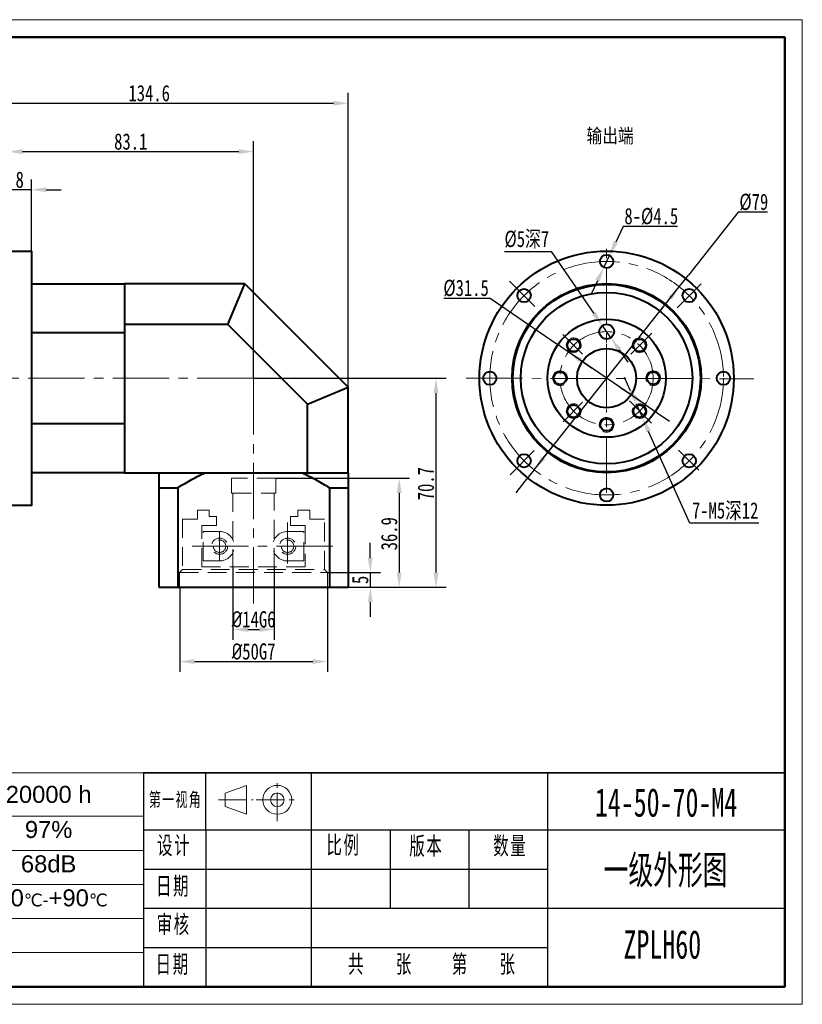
# Model space of a CAD drawing. Header units: millimetres. Extents: x -262 to 235, y -180 to 153.
# Tile 2 of 2: x -29 to 235, y -180 to 153. Entities that reach past the tile are written whole.
import ezdxf
from ezdxf.enums import TextEntityAlignment as Align

# ---------------------------------------------------------------- set-up
doc = ezdxf.new("R2010")
doc.units = ezdxf.units.MM
doc.header["$PDSIZE"] = -5
for name, pattern in [('CENTER2', [28.574999, 19.049999, -3.175, 3.175, -3.175]), ('DASHED2', [9.525, 6.35, -3.175]), ('点画线', [18, 12, -2, 2, -2])]:
    doc.linetypes.add(name, pattern=pattern)
doc.layers.get('0').update_dxf_attribs({"lineweight": 18})
for name, color, linetype, lineweight in [('中心线', 230, 'CENTER2', 18), ('中心线层', 1, '点画线', 18), ('图框', 7, 'Continuous', 25), ('图框_内框线', 5, 'Continuous', 50), ('图框_外框线', 7, 'Continuous', 18), ('尺寸线层', 3, 'Continuous', 18), ('粗实线', 7, 'Continuous', 40), ('粗实线层', 7, 'Continuous', 35), ('细实线', 211, 'Continuous', 18), ('虚线', 61, 'DASHED2', 18)]:
    doc.layers.add(name, color=color, linetype=linetype, lineweight=lineweight)
doc.styles.get("Standard").update_dxf_attribs({"font": 'arial.ttf'})
doc.styles.add('宋体', font='txt', dxfattribs={"width": 0.8})
doc.styles.add('工程字', font='txt', dxfattribs={"width": 0.75})
doc.styles.add('标准', font='txt', dxfattribs={"width": 0.667})
doc.dimstyles.new('ISO-25', dxfattribs={"dimtxt": 5.5, "dimasz": 5, "dimexe": 3.5, "dimexo": 0.2, "dimtad": 1, "dimdsep": 46, "dimtxsty": '工程字', "dimcen": 2.5, "dimdle": 10, "dimclrt": 256, "dimadec": 0, "dimazin": 0, "dimtfac": 1, "dimtmove": 0, "dimatfit": 3, "dimfxl": 0, "dimarcsym": 0})
doc.dimstyles.new('ISO-25$3', dxfattribs={"dimtxt": 5.5, "dimasz": 5, "dimexe": 3.5, "dimexo": 0.2, "dimtad": 1, "dimtoh": 1, "dimdsep": 46, "dimtxsty": '工程字', "dimcen": 2.5, "dimdle": 10, "dimclrt": 256, "dimadec": 0, "dimazin": 0, "dimtfac": 1, "dimtmove": 0, "dimatfit": 3, "dimfxl": 0, "dimtolj": 1, "dimarcsym": 0})

# ---------------------------------------------------------------- blocks, each defined once
blk = doc.blocks.new('*D6')
at = {"layer": 'Defpoints', "color": 0}
for p in [(49.81, 31.64), (49.81, -39.06), (111.49, -39.06)]:
    blk.add_point(p, dxfattribs=at)
at = {"layer": '尺寸线层', "color": 0, "linetype": 'Continuous', "lineweight": -2}
for p, q in [((50.01, 31.64), (114.99, 31.64)), ((111.49, 26.64), (111.49, -34.06)), ((50.01, -39.06), (114.99, -39.06))]:
    blk.add_line(p, q, dxfattribs=at)
at = {"layer": '尺寸线层', "color": 0}
for points in [[(110.66, 26.64), (112.32, 26.64), (111.49, 31.64)], [(110.66, -34.06), (112.32, -34.06), (111.49, -39.06)]]:
    blk.add_solid(points, dxfattribs=at)
at = {"layer": '尺寸线层', "insert": (108.11, -4), "char_height": 5.5, "attachment_point": 5, "rotation": 90, "style": '工程字'}
blk.add_mtext('\\A1;70.7', dxfattribs=at)
blk = doc.blocks.new('*D7')
at = {"layer": 'Defpoints', "color": 0}
for p in [(42.81, -32.16), (56.81, -32.16), (56.81, -53.31)]:
    blk.add_point(p, dxfattribs=at)
at = {"layer": '尺寸线层', "color": 0, "linetype": 'Continuous', "lineweight": -2}
for p, q in [((42.81, -32.36), (42.81, -56.81)), ((56.81, -32.36), (56.81, -56.81)), ((47.81, -53.31), (51.81, -53.31))]:
    blk.add_line(p, q, dxfattribs=at)
at = {"layer": '尺寸线层', "color": 0}
for points in [[(47.81, -52.47), (47.81, -54.14), (42.81, -53.31)], [(51.81, -52.47), (51.81, -54.14), (56.81, -53.31)]]:
    blk.add_solid(points, dxfattribs=at)
at = {"layer": '尺寸线层', "insert": (49.81, -49.93), "char_height": 5.5, "attachment_point": 5, "style": '工程字'}
blk.add_mtext('\\A1;{\\fisocpeur|b0|i0|c0|p2;%%C}14G6', dxfattribs=at)
blk = doc.blocks.new('*D8')
at = {"layer": 'Defpoints', "color": 0}
for p in [(24.81, -39.06), (74.81, -39.06), (74.81, -64.18)]:
    blk.add_point(p, dxfattribs=at)
at = {"layer": '尺寸线层', "color": 0, "linetype": 'Continuous', "lineweight": -2}
for p, q in [((24.81, -39.26), (24.81, -67.68)), ((74.81, -39.26), (74.81, -67.68)), ((29.81, -64.18), (69.81, -64.18))]:
    blk.add_line(p, q, dxfattribs=at)
at = {"layer": '尺寸线层', "color": 0}
for points in [[(29.81, -63.35), (29.81, -65.02), (24.81, -64.18)], [(69.81, -63.35), (69.81, -65.02), (74.81, -64.18)]]:
    blk.add_solid(points, dxfattribs=at)
at = {"layer": '尺寸线层', "insert": (49.81, -60.81), "char_height": 5.5, "attachment_point": 5, "style": '工程字'}
blk.add_mtext('\\A1;{\\fisocpeur|b0|i0|c134|p2;%%C}50G7', dxfattribs=at)
blk = doc.blocks.new('*D9')
at = {"layer": 'Defpoints', "color": 0}
for p in [(57.31, -2.16), (81.81, -39.06), (99.05, -39.06)]:
    blk.add_point(p, dxfattribs=at)
at = {"layer": '尺寸线层', "color": 0, "linetype": 'Continuous', "lineweight": -2}
for p, q in [((57.51, -2.16), (102.55, -2.16)), ((99.05, -7.16), (99.05, -34.06)), ((82.01, -39.06), (102.55, -39.06))]:
    blk.add_line(p, q, dxfattribs=at)
at = {"layer": '尺寸线层', "color": 0}
for points in [[(98.22, -7.16), (99.89, -7.16), (99.05, -2.16)], [(98.22, -34.06), (99.89, -34.06), (99.05, -39.06)]]:
    blk.add_solid(points, dxfattribs=at)
at = {"layer": '尺寸线层', "insert": (95.68, -20.95), "char_height": 5.5, "attachment_point": 5, "rotation": 90, "style": '工程字'}
blk.add_mtext('\\A1;36.9', dxfattribs=at)
blk = doc.blocks.new('*D16')
at = {"layer": 'Defpoints', "color": 0}
for p in [(-33.29, 95.42), (-33.29, 74.64), (-25.29, 74.64)]:
    blk.add_point(p, dxfattribs=at)
at = {"layer": '尺寸线层', "color": 0, "linetype": 'Continuous', "lineweight": -2}
for p, q in [((-33.29, 74.84), (-33.29, 98.92)), ((-25.29, 74.84), (-25.29, 98.92)), ((-38.29, 95.42), (-43.29, 95.42)), ((-25.29, 95.42), (-33.29, 95.42)), ((-20.29, 95.42), (-15.29, 95.42))]:
    blk.add_line(p, q, dxfattribs=at)
at = {"layer": '尺寸线层', "color": 0}
for points in [[(-38.29, 96.25), (-38.29, 94.59), (-33.29, 95.42)], [(-20.29, 96.25), (-20.29, 94.59), (-25.29, 95.42)]]:
    blk.add_solid(points, dxfattribs=at)
at = {"layer": '尺寸线层', "insert": (-29.29, 98.79), "char_height": 5.5, "attachment_point": 5, "style": '工程字'}
blk.add_mtext('\\A1;8', dxfattribs=at)
blk = doc.blocks.new('*D23')
at = {"layer": 'Defpoints', "color": 0}
for p in [(49.81, 108.33), (-33.29, 74.64), (49.81, 31.64)]:
    blk.add_point(p, dxfattribs=at)
at = {"layer": '尺寸线层', "color": 0, "linetype": 'Continuous', "lineweight": -2}
for p, q in [((-33.29, 74.84), (-33.29, 111.83)), ((49.81, 31.84), (49.81, 111.83)), ((-28.29, 108.33), (44.81, 108.33))]:
    blk.add_line(p, q, dxfattribs=at)
at = {"layer": '尺寸线层', "color": 0}
for points in [[(-28.29, 109.16), (-28.29, 107.5), (-33.29, 108.33)], [(44.81, 109.16), (44.81, 107.5), (49.81, 108.33)]]:
    blk.add_solid(points, dxfattribs=at)
at = {"layer": '尺寸线层', "insert": (8.26, 111.7), "char_height": 5.5, "attachment_point": 5, "style": '工程字'}
blk.add_mtext('\\A1;83.1', dxfattribs=at)
blk = doc.blocks.new('*X5')
at = {"layer": '粗实线'}
blk.add_circle((0, 0), 2.25, dxfattribs=at)
blk = doc.blocks.new('*X4')
at = {"layer": '粗实线', "color": 0, "linetype": 'ByBlock', "lineweight": -2}
for p, rotation in [((7302.16, 4227.8), 90.00000000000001), ((7274.22, 4216.24), 135.0000000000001), ((7330.09, 4216.24), 45.00000000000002), ((7262.66, 4188.3), 180), ((7274.22, 4160.37), 225), ((7330.09, 4160.37), 315), ((7302.16, 4148.8), 270.0000000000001)]:
    blk.add_blockref('*X5', p, dxfattribs=dict(at, rotation=rotation))
blk.add_blockref('*X5', (7341.66, 4188.3), dxfattribs=at)
blk = doc.blocks.new('*D24')
at = {"layer": 'Defpoints', "color": 0}
for p in [(193.75, 62.62), (144.67, 0.72)]:
    blk.add_point(p, dxfattribs=at)
at = {"layer": '尺寸线层', "color": 0, "linetype": 'Continuous', "lineweight": -2}
for p, q in [((213.74, 87.84), (196.85, 66.54)), ((223.62, 87.84), (213.74, 87.84)), ((193.75, 62.62), (196.85, 66.54)), ((144.67, 0.72), (193.75, 62.62)), ((144.67, 0.72), (141.56, -3.2)), ((141.56, -3.2), (138.46, -7.12))]:
    blk.add_line(p, q, dxfattribs=at)
at = {"layer": '尺寸线层', "color": 0, "lineweight": -2}
for p, q in [((190.64, 58.7), (187.53, 54.79)), ((147.77, 4.64), (150.88, 8.55))]:
    blk.add_line(p, q, dxfattribs=at)
at = {"layer": '尺寸线层', "color": 0}
for points in [[(189.99, 59.22), (191.29, 58.19), (193.75, 62.62)], [(147.12, 5.15), (148.43, 4.12), (144.67, 0.72)]]:
    blk.add_solid(points, dxfattribs=at)
at = {"layer": '尺寸线层', "insert": (218.99, 91.21), "char_height": 5.5, "attachment_point": 5, "style": '工程字'}
blk.add_mtext('\\A1;%%C79', dxfattribs=at)
blk = doc.blocks.new('*D25')
at = {"layer": 'Defpoints', "color": 0}
for p in [(179.32, 22.81), (181.37, 18.25)]:
    blk.add_point(p, dxfattribs=at)
at = {"layer": '尺寸线层', "color": 0, "linetype": 'Continuous', "lineweight": -2}
for p, q in [((177.28, 27.38), (175.23, 31.94)), ((179.32, 22.81), (181.37, 18.25)), ((197.32, -17.34), (183.41, 13.69)), ((220.68, -17.34), (197.32, -17.34))]:
    blk.add_line(p, q, dxfattribs=at)
at = {"layer": '尺寸线层', "color": 0}
for points in [[(178.04, 27.72), (176.52, 27.04), (179.32, 22.81)], [(184.17, 14.03), (182.65, 13.35), (181.37, 18.25)]]:
    blk.add_solid(points, dxfattribs=at)
at = {"layer": '尺寸线层', "insert": (209.31, -13.34), "char_height": 5.5, "attachment_point": 5, "style": '工程字'}
blk.add_mtext('\\A1;{\\fNSimSun|b0|i0|c134|p49;7-M5深12}', dxfattribs=at)
blk = doc.blocks.new('*D26')
at = {"layer": 'Defpoints', "color": 0}
for p in [(167.78, 49.47), (170.63, 45.37)]:
    blk.add_point(p, dxfattribs=at)
at = {"layer": '尺寸线层', "color": 0, "linetype": 'Continuous', "lineweight": -2}
for p, q in [((134.67, 74.53), (150.4, 74.53)), ((150.4, 74.53), (164.93, 53.58)), ((170.63, 45.37), (167.78, 49.47)), ((173.48, 41.26), (176.33, 37.15))]:
    blk.add_line(p, q, dxfattribs=at)
at = {"layer": '尺寸线层', "color": 0}
for points in [[(165.62, 54.06), (164.25, 53.11), (167.78, 49.47)], [(174.17, 41.73), (172.8, 40.78), (170.63, 45.37)]]:
    blk.add_solid(points, dxfattribs=at)
at = {"layer": '尺寸线层', "insert": (142.22, 78.53), "char_height": 5.5, "attachment_point": 5, "style": '工程字'}
blk.add_mtext('\\A1;%%C5深7', dxfattribs=at)
blk = doc.blocks.new('*D27')
at = {"layer": 'Defpoints', "color": 0}
for p in [(170.17, 73.2), (168.24, 69.14)]:
    blk.add_point(p, dxfattribs=at)
at = {"layer": '尺寸线层', "color": 0, "linetype": 'Continuous', "lineweight": -2}
for p, q in [((174.82, 83.01), (172.31, 77.72)), ((193.2, 83.01), (174.82, 83.01)), ((168.24, 69.14), (170.17, 73.2)), ((166.1, 64.62), (163.96, 60.1))]:
    blk.add_line(p, q, dxfattribs=at)
at = {"layer": '尺寸线层', "color": 0}
for points in [[(171.56, 78.08), (173.06, 77.36), (170.17, 73.2)], [(165.35, 64.97), (166.86, 64.26), (168.24, 69.14)]]:
    blk.add_solid(points, dxfattribs=at)
at = {"layer": '尺寸线层', "insert": (184.32, 86.39), "char_height": 5.5, "attachment_point": 5, "style": '工程字'}
blk.add_mtext('\\A1;{\\fNSimSun|b0|i0|c134|p2;8-}%%C4.5', dxfattribs=at)
blk = doc.blocks.new('*D28')
at = {"layer": 'Defpoints', "color": 0}
for p in [(156.23, 40.59), (182.19, 22.75)]:
    blk.add_point(p, dxfattribs=at)
at = {"layer": '尺寸线层', "color": 0, "linetype": 'Continuous', "lineweight": -2}
for p, q in [((114.13, 58.73), (129.83, 58.73)), ((129.83, 58.73), (152.11, 43.42)), ((156.23, 40.59), (152.11, 43.42)), ((182.19, 22.75), (156.23, 40.59)), ((182.19, 22.75), (186.31, 19.92)), ((186.31, 19.92), (190.43, 17.08))]:
    blk.add_line(p, q, dxfattribs=at)
at = {"layer": '尺寸线层', "color": 0, "lineweight": -2}
for p, q in [((160.35, 37.76), (164.47, 34.93)), ((178.07, 25.58), (173.95, 28.41))]:
    blk.add_line(p, q, dxfattribs=at)
at = {"layer": '尺寸线层', "color": 0}
for points in [[(160.82, 38.44), (159.88, 37.07), (156.23, 40.59)], [(178.54, 26.27), (177.6, 24.89), (182.19, 22.75)]]:
    blk.add_solid(points, dxfattribs=at)
at = {"layer": '尺寸线层', "insert": (121.67, 62.11), "char_height": 5.5, "attachment_point": 5, "style": '工程字'}
blk.add_mtext('\\A1;%%C31.5', dxfattribs=at)
blk = doc.blocks.new('*T29')
at = {"layer": '粗实线', "color": 0, "linetype": 'ByBlock', "lineweight": -2}
for p, q in [((0, 0), (245.08, 0)), ((0, 0), (0, -72.38)), ((60.15, 0), (60.15, -72.38)), ((112.7, 0), (112.7, -72.38)), ((180.99, 0), (180.99, -72.38)), ((245.08, 0), (245.08, -72.38)), ((0, -14.68), (245.08, -14.68)), ((0, -26.3), (245.08, -26.3)), ((0, -37.8), (245.08, -37.8)), ((0, -49.29), (245.08, -49.29)), ((0, -60.82), (245.08, -60.82)), ((0, -72.38), (245.08, -72.38))]:
    blk.add_line(p, q, dxfattribs=at)
at = {"layer": '粗实线', "color": 0}
for s, insert, char_height, width, attachment_point in [('速比', (30.08, -7.34), 5.744, 56.8897, 5), ('正常使用寿命', (146.85, -7.34), 5.744, 65.0256, 5), ('20000 h', (213.04, -7.34), 5.744, 60.8266, 5), ('1:4-1:10', (86.43, -7.34), 5.744, 49.284, 5), ('额定扭矩', (30.08, -16.31), 5.744, 56.8897, 2), ('15-42Nm', (86.43, -16.31), 5.744, 49.284, 2), ('传递效率', (146.85, -16.31), 5.744, 65.0256, 2), ('97%', (213.04, -16.31), 5.744, 60.8266, 2), ('最大扭矩', (30.08, -27.93), 5.744, 56.8897, 2), ('30-84Nm', (86.43, -27.93), 5.744, 49.284, 2), ('噪音', (146.85, -27.93), 5.744, 65.0256, 2), ('68dB', (213.04, -27.93), 5.744, 60.8266, 2), ('额定输入转数', (30.08, -39.43), 5.744, 56.8897, 2), ('4000r/min', (86.43, -39.43), 5.744, 49.284, 2), ('环境温度', (146.85, -39.43), 5.744, 65.0256, 2), ('-20{\\H0.75x;\\C256;℃-\\H1.33333x;\\C7;+90\\H0.75x;\\C256;℃}', (213.04, -39.43), 5.7441, 60.8266, 2), ('最大输入转数', (30.08, -50.92), 5.744, 56.8897, 2), ('8000r/min', (86.43, -50.92), 5.744, 49.284, 2), ('回程间隙', (30.08, -62.45), 5.744, 56.8897, 2), ('6-12{\\H1.001x;\\C256;arcmin}', (86.43, -62.45), 5.7441, 49.284, 2)]:
    blk.add_mtext(s, dxfattribs=dict(at, insert=insert, char_height=char_height, width=width, attachment_point=attachment_point))
blk = doc.blocks.new('*D30')
at = {"layer": 'Defpoints', "color": 0}
for p in [(74.81, -34.06), (74.81, -39.06), (89.27, -39.06)]:
    blk.add_point(p, dxfattribs=at)
at = {"layer": '尺寸线层', "color": 0, "linetype": 'Continuous', "lineweight": -2}
for p, q in [((89.27, -29.06), (89.27, -24.06)), ((75.01, -34.06), (92.77, -34.06)), ((89.27, -34.06), (89.27, -39.06)), ((75.01, -39.06), (92.77, -39.06)), ((89.27, -44.06), (89.27, -49.06))]:
    blk.add_line(p, q, dxfattribs=at)
at = {"layer": '尺寸线层', "color": 0}
for points in [[(88.44, -29.06), (90.1, -29.06), (89.27, -34.06)], [(88.44, -44.06), (90.1, -44.06), (89.27, -39.06)]]:
    blk.add_solid(points, dxfattribs=at)
at = {"layer": '尺寸线层', "insert": (85.89, -36.56), "char_height": 5.5, "attachment_point": 5, "rotation": 90, "style": '工程字'}
blk.add_mtext('\\A1;5', dxfattribs=at)
blk = doc.blocks.new('*D34')
at = {"layer": 'Defpoints', "color": 0}
for p in [(81.81, 124.68), (-52.79, 51.64), (81.81, 28.64)]:
    blk.add_point(p, dxfattribs=at)
at = {"layer": '尺寸线层', "color": 0, "linetype": 'Continuous', "lineweight": -2}
for p, q in [((-52.79, 51.84), (-52.79, 128.18)), ((81.81, 28.84), (81.81, 128.18)), ((-47.79, 124.68), (76.81, 124.68))]:
    blk.add_line(p, q, dxfattribs=at)
at = {"layer": '尺寸线层', "color": 0}
for points in [[(-47.79, 125.52), (-47.79, 123.85), (-52.79, 124.68)], [(76.81, 125.52), (76.81, 123.85), (81.81, 124.68)]]:
    blk.add_solid(points, dxfattribs=at)
at = {"layer": '尺寸线层', "insert": (14.51, 128.06), "char_height": 5.5, "attachment_point": 5, "style": '工程字'}
blk.add_mtext('\\A1;134.6', dxfattribs=at)
blk = doc.blocks.new('标准图框')
at = {"layer": '中心线层'}
for p, q in [((56.35, 69.75), (56.35, 87.61)), ((31.57, 78.68), (46.24, 78.68)), ((47.42, 78.68), (65.28, 78.68))]:
    blk.add_line(p, q, dxfattribs=at)
at = {"layer": '图框'}
for p, q in [((0, 90.06), (0, 0)), ((26.28, 66.07), (26.28, 90.06)), ((70.57, 90.06), (70.57, 0)), ((170.23, 0), (170.23, 90.06)), ((0, 66.07), (269.9, 66.07)), ((26.28, 66.07), (26.28, 0)), ((103.79, 66.07), (103.79, 33.03)), ((137.01, 66.07), (137.01, 33.03)), ((0, 49.55), (170.23, 49.55)), ((0, 33.03), (269.9, 33.03)), ((0, 16.52), (170.23, 16.52))]:
    blk.add_line(p, q, dxfattribs=at)
at = {"layer": '图框', "lineweight": 18}
for p, q in [((34.41, 81.53), (43.4, 84.77)), ((43.4, 84.77), (43.4, 72.59)), ((34.41, 75.83), (34.41, 81.53)), ((43.4, 72.59), (34.41, 75.83))]:
    blk.add_line(p, q, dxfattribs=at)
for radius in [6.09, 2.85]:
    blk.add_circle((56.35, 78.68), radius, dxfattribs=at)
at = {"layer": '粗实线层'}
for p, q in [((0, 90.06), (269.9, 90.06)), ((269.9, 90.06), (269.9, 0)), ((0, 0), (269.9, 0))]:
    blk.add_line(p, q, dxfattribs=at)
at = {"layer": '尺寸线层', "attachment_point": 5, "line_spacing_factor": 0.957757, "style": '标准'}
for s, insert, char_height, width in [('{\\T1.1;第一视角}', (13.51, 78.46), 5.872, 25.8366), ('\\T1.1;设计', (12.95, 59.12), 7.505, 33.0206), ('\\T1.1;比例', (84.2, 59.28), 7.505, 33.0206), ('\\T1.1;版本', (119.07, 58.86), 7.505, 33.0206), ('\\T1.1;数量', (154.39, 58.95), 7.505, 33.0206), ('\\T1.1;日期', (12.49, 42.02), 7.505, 33.0206), ('\\T1.1;审核', (12.75, 25.86), 7.505, 30.4408), ('\\T1.1;日期', (12.32, 9.1), 7.505, 30.4408)]:
    blk.add_mtext(s, dxfattribs=dict(at, insert=insert, char_height=char_height, width=width))
at = {"layer": '尺寸线层', "style": '标准', "width": 0.667}
for tag, height, p in [('材料', 12.01, (113.43, 78.04)), ('公司', 12.01, (211.79, 77.58)), ('设计', 7.5, (46.92, 59.12)), ('名称', 12.01, (211.56, 49.21)), ('日期', 7.5, (45.78, 42.48)), ('比列', 7.5, (84.17, 41.84)), ('版本', 7.5, (119.67, 41.53)), ('数量', 7.5, (152.07, 42.15)), ('审核', 7.5, (46.51, 24.81)), ('图纸编号', 12.01, (212.95, 17.81)), ('日期', 7.5, (45.62, 9.57)), ('纸张', 7.5, (114.47, 9.57))]:
    blk.add_attdef(tag, text='', height=height, dxfattribs=at).set_placement(p, align=Align.MIDDLE_CENTER)

msp = doc.modelspace()

# ---------------------------------------------------------------- linework, layer by layer
at = {"color": 7, "linetype": 'Continuous', "lineweight": 40}
for p, q in [((17.806, -0.365), (17.806, -5.365)), ((17.806, -0.365), (33.314, -0.365)), ((66.298, -0.365), (81.806, -0.365)), ((81.806, -0.365), (81.806, -5.365)), ((17.806, -5.365), (17.806, -39.065)), ((17.806, -5.365), (24.174, -5.365)), ((24.174, -5.365), (24.174, -39.065)), ((75.438, -5.365), (75.438, -39.065)), ((75.438, -5.365), (81.806, -5.365)), ((81.806, -5.365), (81.806, -39.065)), ((17.806, -39.065), (24.174, -39.065)), ((24.174, -39.065), (75.438, -39.065)), ((75.438, -39.065), (81.806, -39.065))]:
    msp.add_line(p, q, dxfattribs=at)
at = {"color": 7, "linetype": 'Continuous', "lineweight": 25}
msp.add_line((33.314, -0.365), (66.298, -0.365), dxfattribs=at)
at = {"color": 7, "linetype": 'Continuous', "lineweight": 40}
for points in [[(24.174, -5.365), (25.646, -4.445), (27.139, -3.559), (30.18, -1.883), (31.728, -1.091), (33.314, -0.365)], [(66.298, -0.365), (67.889, -1.094), (69.438, -1.886), (72.479, -3.562), (73.969, -4.447), (75.438, -5.365)]]:
    msp.add_open_spline(points, degree=3, knots=[0, 0, 0, 0, 5.2123042, 5.2123042, 10.4246084, 10.4246084, 10.4246084, 10.4246084], dxfattribs=at)
at = {"layer": '中心线'}
for p, q in [((169.208, -7.107), (169.208, 77.153)), ((144.918, 55.958), (136.359, 64.518)), ((193.046, 55.507), (201.15, 63.612)), ((177.371, 39.833), (184.476, 46.938)), ((161.024, 39.853), (154.37, 46.507)), ((169.208, 43.319), (169.208, 20.019)), ((49.806, 31.635), (-62.383, 31.635)), ((49.806, 31.635), (49.806, -47.045)), ((121.694, 31.669), (219.037, 31.482)), ((161.063, 23.524), (154.472, 16.933)), ((176.919, 23.958), (184.43, 16.447)), ((144.757, 7.218), (136.553, -0.986)), ((193.513, 7.364), (200.357, 0.52)), ((61.306, -17.107), (61.306, -31.05)), ((38.306, -20.343), (38.306, -29.89)), ((29.001, -25.165), (79.297, -25.165))]:
    msp.add_line(p, q, dxfattribs=at)
for radius in [39.5, 15.75]:
    msp.add_circle((169.208, 31.669), radius, dxfattribs=at)
at = {"layer": '图框_内框线', "color": 3}
msp.add_lwpolyline([(-232.549, -174.192), (229.451, -174.192), (229.451, 147.008), (-232.549, 147.008)], close=True, dxfattribs=at)
at = {"layer": '图框_外框线', "color": 3}
msp.add_lwpolyline([(-262.249, -180.132), (235.391, -180.132), (235.391, 152.948), (-262.249, 152.948)], close=True, dxfattribs=at)
at = {"layer": '粗实线'}
for p, q in [((-25.294, 63.635), (6.206, 63.635)), ((46.806, 63.635), (6.206, 63.635)), ((6.206, 63.635), (6.206, -0.365)), ((41.09, 49.835), (46.806, 63.635)), ((46.806, 63.635), (81.806, 28.635)), ((6.206, 47.006), (-25.294, 47.006)), ((41.09, 49.835), (6.206, 49.835)), ((41.09, 49.835), (68.006, 22.919)), ((68.006, 22.919), (81.806, 28.635)), ((81.806, -0.365), (81.806, 28.635)), ((68.006, -0.365), (68.006, 22.919)), ((6.206, 16.265), (-25.294, 16.265)), ((6.206, -0.365), (-25.294, -0.365)), ((6.206, -0.365), (81.806, -0.365))]:
    msp.add_line(p, q, dxfattribs=at)
msp.add_lwpolyline([(-33.294, 74.635), (-25.294, 74.635), (-25.294, -11.365), (-33.294, -11.365)], close=True, dxfattribs=at)
for centre, radius in [((169.208, 31.669), 43), ((169.208, 31.669), 32), ((169.208, 31.669), 31.7), ((169.208, 31.669), 29), ((169.208, 31.669), 20), ((169.208, 47.419), 2.5), ((158.071, 42.806), 2.1), ((180.345, 42.806), 2.1), ((169.208, 31.669), 10), ((153.458, 31.669), 2.1), ((184.958, 31.669), 2.1), ((158.071, 20.532), 2.1), ((180.345, 20.532), 2.1), ((169.208, 15.919), 2.1)]:
    msp.add_circle(centre, radius, dxfattribs=at)
at = {"layer": '细实线'}
for centre, start, end in [((158.071, 42.806), 333.25879, 301.34461), ((180.345, 42.806), 238.65539, 206.74121), ((153.458, 31.669), 333.25879, 301.34461), ((184.958, 31.669), 238.65539, 206.74121), ((158.071, 20.532), 58.65539, 26.74121), ((180.345, 20.532), 153.25879, 121.34461), ((169.208, 15.919), 238.65539, 206.74121)]:
    msp.add_arc(centre, 2.5, start, end, dxfattribs=at)
at = {"layer": '虚线'}
for p, q in [((57.306, -2.165), (42.306, -2.165)), ((42.306, -2.165), (42.306, -7.165)), ((57.306, -7.165), (57.306, -2.165)), ((42.306, -7.165), (42.806, -7.165)), ((42.806, -7.165), (42.806, -32.165)), ((42.806, -7.165), (56.806, -7.165)), ((56.806, -32.165), (56.806, -7.165)), ((57.306, -7.165), (56.806, -7.165)), ((30.806, -15.965), (30.806, -12.965)), ((34.806, -12.965), (30.806, -12.965)), ((34.806, -15.165), (34.806, -12.965)), ((64.806, -12.965), (64.806, -15.165)), ((64.806, -12.965), (68.806, -12.965)), ((68.806, -15.965), (68.806, -12.965)), ((25.806, -15.965), (25.806, -33.065)), ((30.806, -15.965), (25.806, -15.965)), ((34.806, -15.165), (37.306, -15.165)), ((37.306, -18.165), (37.306, -15.165)), ((62.306, -15.165), (62.306, -18.165)), ((62.306, -15.165), (64.806, -15.165)), ((68.806, -15.965), (73.806, -15.965)), ((73.806, -33.065), (73.806, -15.965)), ((32.306, -32.165), (32.306, -18.165)), ((32.306, -18.165), (37.306, -18.165)), ((62.306, -18.165), (67.306, -18.165)), ((67.306, -18.165), (67.306, -32.165)), ((32.806, -30.165), (32.806, -20.165)), ((32.806, -20.165), (38.306, -20.165)), ((66.806, -20.165), (61.306, -20.165)), ((66.806, -30.165), (66.806, -20.165)), ((25.806, -33.065), (24.806, -34.065)), ((25.806, -33.065), (73.806, -33.065)), ((32.306, -32.165), (67.306, -32.165)), ((32.806, -30.165), (38.306, -30.165)), ((66.806, -30.165), (61.306, -30.165)), ((74.806, -34.065), (73.806, -33.065)), ((24.806, -34.065), (24.806, -39.065)), ((24.806, -34.065), (74.806, -34.065)), ((74.806, -34.065), (74.806, -39.065))]:
    msp.add_line(p, q, dxfattribs=at)
for centre, radius in [((38.306, -25.165), 2.75), ((38.306, -25.165), 2.1), ((61.306, -25.165), 2.75), ((61.306, -25.165), 2.1)]:
    msp.add_circle(centre, radius, dxfattribs=at)
for centre, start, end in [((38.306, -25.165), 270, 90), ((61.306, -25.165), 90, 270)]:
    msp.add_arc(centre, 5, start, end, dxfattribs=at)

# ---------------------------------------------------------------- block references
msp.add_blockref('*T29', (-232.549, -101.813))
at = {"layer": '尺寸线层', "xscale": 0.8037082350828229, "yscale": 0.8037082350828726, "zscale": 0.8037082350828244}
msp.add_blockref('标准图框', (12.532, -174.192), dxfattribs=at).add_auto_attribs({'纸张': '    共    张     第    张', '图纸编号': '  ZPLH60', '名称': '   一级外形图', '公司': '   14-50-70-M4'})
at = {"layer": '粗实线'}
msp.add_blockref('*X4', (-7132.948, -4156.635), dxfattribs=at)

# ---------------------------------------------------------------- texts
at = {"layer": '粗实线', "insert": (162.439, 116.115), "char_height": 4.86, "width": 24.37555, "attachment_point": 1, "style": '宋体'}
msp.add_mtext('输出端', dxfattribs=at)

# ---------------------------------------------------------------- dimensions: what is measured, and where the dimension line sits
at = {"layer": '尺寸线层', "color": 3}
for base, p1, p2, override, picture, middle in [((81.806, 124.685), (-52.794, 51.635), (81.806, 28.635), {"dimtolj": 1}, '*D34', (14.506, 128.06)), ((49.806, 108.329), (-33.294, 74.635), (49.806, 31.635), {"dimsah": 1, "dimtolj": 1, "dimtzin": 8}, '*D23', (8.256, 111.704))]:
    dim = msp.add_linear_dim(base=base, p1=p1, p2=p2, dimstyle='ISO-25', override=override, dxfattribs=at)
    dim.commit()
    dim.dimension.update_dxf_attribs({"geometry": picture, "text_midpoint": middle})
for base, p1, p2, angle, picture, middle in [((-33.294, 95.42), (-25.294, 74.635), (-33.294, 74.635), 180, '*D16', (-29.294, 98.795)), ((89.269, -39.065), (74.806, -34.065), (74.806, -39.065), 90, '*D30', (85.894, -36.565))]:
    dim = msp.add_linear_dim(base=base, p1=p1, p2=p2, angle=angle, dimstyle='ISO-25', override={"dimsah": 1, "dimtolj": 1, "dimtzin": 8}, dxfattribs=at)
    dim.commit()
    dim.dimension.update_dxf_attribs({"geometry": picture, "text_midpoint": middle})
for p1, p2, picture, middle in [((144.668, 0.717), (193.747, 62.622), '*D24', (218.993, 87.837)), ((182.188, 22.749), (156.227, 40.59), '*D28', (121.666, 58.731))]:
    dim = msp.add_diameter_dim_2p(p1=p1, p2=p2, dimstyle='ISO-25$3', override={"dimpost": '%%C<>', "dimsah": 1, "dimtzin": 8}, dxfattribs=at)
    dim.commit()
    dim.dimension.update_dxf_attribs({"geometry": picture, "text_midpoint": middle, "dimtype": 163})
for p1, p2, text, picture, middle in [((168.244, 69.136), (170.171, 73.203), '{\\fNSimSun|b0|i0|c134|p2;8-}<>', '*D27', (184.324, 83.015)), ((170.633, 45.365), (167.782, 49.473), '<>深7', '*D26', (142.222, 74.529)), ((179.322, 22.814), (181.367, 18.251), '{\\fNSimSun|b0|i0|c134|p49;7-M5深12}', '*D25', (209.313, -17.341))]:
    dim = msp.add_diameter_dim_2p(p1=p1, p2=p2, text=text, dimstyle='ISO-25$3', override={"dimpost": '%%C<>', "dimsah": 1}, dxfattribs=at)
    dim.commit()
    dim.dimension.update_dxf_attribs({"geometry": picture, "text_midpoint": middle, "dimtype": 163})
for base, p1, p2, picture, middle in [((111.489, -39.065), (49.806, 31.635), (49.806, -39.065), '*D6', (111.489, -4)), ((99.053, -39.065), (57.306, -2.165), (81.806, -39.065), '*D9', (99.053, -20.95))]:
    dim = msp.add_linear_dim(base=base, p1=p1, p2=p2, angle=90, dimstyle='ISO-25', override={"dimsah": 1, "dimtolj": 1, "dimtzin": 8}, dxfattribs=at)
    dim.commit()
    dim.dimension.update_dxf_attribs({"geometry": picture, "text_midpoint": middle, "dimtype": 160})
dim = msp.add_linear_dim(base=(56.806, -53.306), p1=(42.806, -32.165), p2=(56.806, -32.165), text='{\\fisocpeur|b0|i0|c0|p2;%%C}<>G6', dimstyle='ISO-25', override={"dimsah": 1, "dimtolj": 1}, dxfattribs=at)
dim.commit()
dim.dimension.update_dxf_attribs({"geometry": '*D7', "text_midpoint": (49.806, -53.306), "dimtype": 160})
dim = msp.add_linear_dim(base=(74.806, -64.183), p1=(24.806, -39.065), p2=(74.806, -39.065), text='{\\fisocpeur|b0|i0|c134|p2;%%C}<>G7', dimstyle='ISO-25', override={"dimsah": 1, "dimtolj": 1}, dxfattribs=at)
dim.commit()
dim.dimension.update_dxf_attribs({"geometry": '*D8', "text_midpoint": (49.806, -60.808)})

doc.saveas('drawing.dxf')
